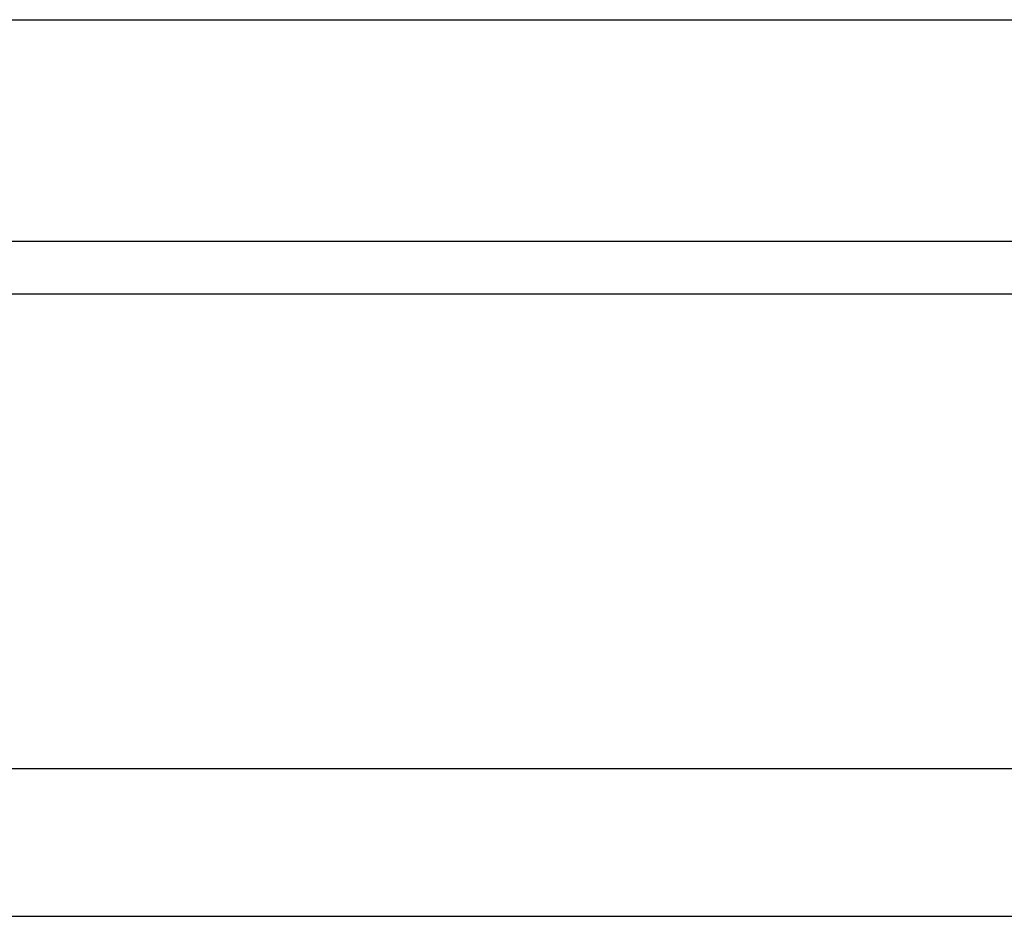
# Model space of a CAD drawing. Header units: millimetres. Extents: x 298 to 537, y -79 to -4.
# Tile 43 of 51: x 479.79 to 484.46, y -65.43 to -61.18. Entities that reach past the tile are written whole.
import ezdxf

# ---------------------------------------------------------------- set-up
doc = ezdxf.new("R2010")
doc.units = ezdxf.units.MM
doc.header["$LTSCALE"] = 0.1
doc.layers.add('OUT', color=3, linetype='CONTINUOUS')

msp = doc.modelspace()

# ---------------------------------------------------------------- linework, layer by layer
at = {"layer": 'OUT', "color": 0}
for p, q in [((453.2795, -61.176), (492.7795, -61.176)), ((453.2795, -62.226), (492.7795, -62.226)), ((406.4437, -62.4759), (537.0295, -62.4759)), ((406.2041, -64.726), (537.0295, -64.726)), ((387.0295, -65.426), (537.0295, -65.426))]:
    msp.add_line(p, q, dxfattribs=at)

doc.saveas('drawing.dxf')
